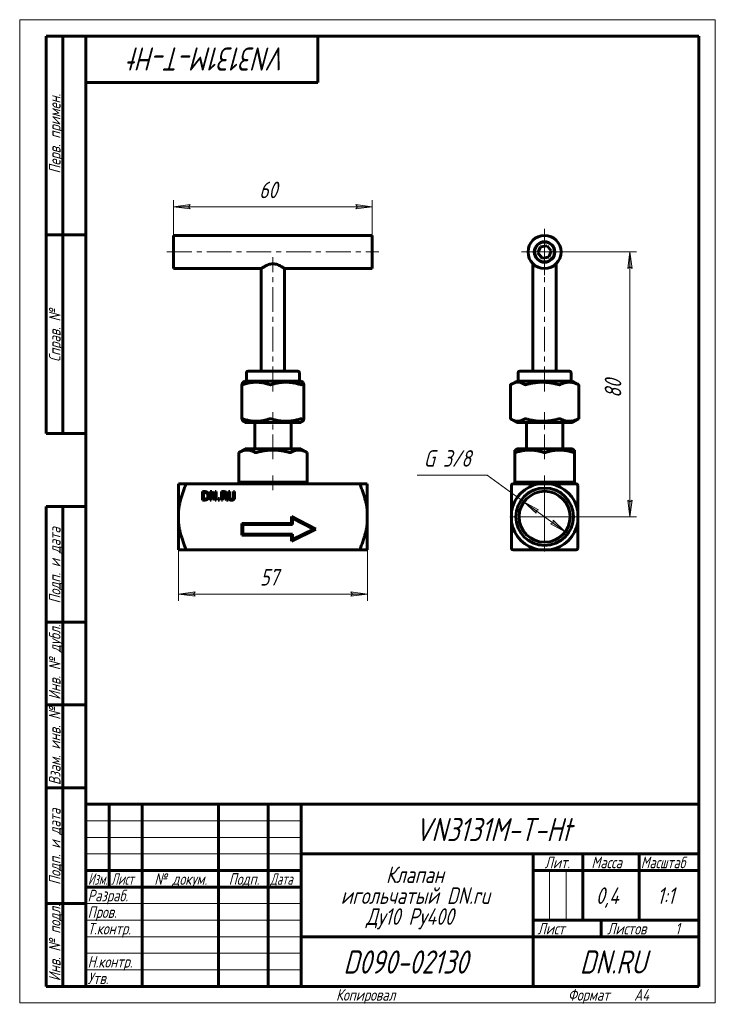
# Model space of a CAD drawing. Header units: millimetres. Extents: x 0 to 210, y 0 to 297.
import ezdxf

# ---------------------------------------------------------------- set-up
doc = ezdxf.new("R2010")
doc.units = ezdxf.units.MM
for name, pattern in [('K5LT_AXLED', [12, 7.5, -1.5, 1.5, -1.5]), ('K5LT_BASIC', [0]), ('K5LT_THIN', [0])]:
    doc.linetypes.add(name, pattern=pattern)
doc.layers.add('Системный слой', color=7, linetype='Continuous')
doc.layers.add('Системный слой (1)', color=7, linetype='Continuous', true_color=0x6c6c6c)
doc.styles.add('KDIMTEXTSTYLE', font='GOST_AU.SHX', dxfattribs={"width": 0.96, "oblique": 15, "height": 5})
doc.styles.add('KTEXTSTYLE', font='GOST_AU.SHX', dxfattribs={"width": 0.96, "height": 5})
doc.dimstyles.new('KDIMSTYLE (1.00)', dxfattribs={"dimtxt": 5, "dimasz": 1, "dimexe": 2, "dimexo": 0, "dimgap": 1, "dimtad": 1, "dimtxsty": 'KDIMTEXTSTYLE', "dimsah": 1, "dimcen": 0, "dimdle": 1, "dimadec": 0, "dimazin": 0, "dimtfac": 0.667, "dimtmove": 0, "dimatfit": 3, "dimfxl": 1, "dimtvp": 1, "dimtolj": 1, "dimtzin": 0, "dimarcsym": 0})

# ---------------------------------------------------------------- blocks, each defined once
blk = doc.blocks.new('U0')
at = {"layer": 'Системный слой (1)', "color": 143, "linetype": 'K5LT_BASIC', "lineweight": 60, "true_color": 0x33acca}
for p, q in [((46.45, 221.84), (72.95, 221.84)), ((79.95, 221.84), (106.45, 221.84))]:
    blk.add_line(p, q, dxfattribs=at)
blk = doc.blocks.new('U1')
at = {"layer": 'Системный слой (1)', "color": 143, "linetype": 'K5LT_BASIC', "lineweight": 60, "true_color": 0x33acca}
for p, q in [((106.45, 231.84), (106.45, 226.84)), ((106.45, 226.84), (106.45, 221.84))]:
    blk.add_line(p, q, dxfattribs=at)
blk = doc.blocks.new('U2')
at = {"layer": 'Системный слой (1)', "color": 143, "linetype": 'K5LT_BASIC', "lineweight": 60, "true_color": 0x33acca}
for p, q in [((85.34, 187.45), (85.21, 187.23)), ((85.47, 187.48), (85.34, 187.45)), ((85.57, 187.36), (85.47, 187.48)), ((85.21, 187.23), (85.06, 186.77)), ((85.67, 187.13), (85.57, 187.36)), ((85.79, 186.77), (85.67, 187.13))]:
    blk.add_line(p, q, dxfattribs=at)
blk = doc.blocks.new('U3')
at = {"layer": 'Системный слой (1)', "color": 143, "linetype": 'K5LT_BASIC', "lineweight": 60, "true_color": 0x33acca}
for p, q in [((67.11, 186.76), (67.11, 186.77)), ((67.11, 186.77), (67.11, 186.77)), ((67.11, 186.74), (67.11, 186.76)), ((67.11, 186.76), (67.11, 186.76)), ((67.11, 186.76), (67.11, 186.76)), ((67.11, 186.76), (67.11, 186.76)), ((67.11, 186.76), (67.11, 186.76)), ((67.11, 186.76), (67.11, 186.76)), ((67.13, 186.73), (67.11, 186.74)), ((67.14, 186.73), (67.13, 186.73)), ((67.15, 186.73), (67.14, 186.73)), ((67.17, 186.73), (67.15, 186.73)), ((67.15, 186.73), (67.15, 186.73)), ((67.15, 186.73), (67.15, 186.73)), ((67.22, 186.74), (67.17, 186.73)), ((67.25, 186.75), (67.22, 186.74)), ((67.26, 186.75), (67.25, 186.75)), ((67.27, 186.75), (67.26, 186.75)), ((67.28, 186.75), (67.27, 186.75)), ((67.32, 186.77), (67.28, 186.76)), ((67.28, 186.76), (67.28, 186.75))]:
    blk.add_line(p, q, dxfattribs=at)
blk = doc.blocks.new('U4')
at = {"layer": 'Системный слой (1)', "color": 143, "linetype": 'K5LT_BASIC', "lineweight": 60, "true_color": 0x33acca}
for p, q in [((85.06, 176.42), (85.21, 175.96)), ((85.21, 175.96), (85.34, 175.73)), ((85.34, 175.73), (85.47, 175.71)), ((85.47, 175.71), (85.57, 175.82)), ((85.57, 175.82), (85.67, 176.05)), ((85.67, 176.05), (85.79, 176.42))]:
    blk.add_line(p, q, dxfattribs=at)
blk = doc.blocks.new('U5')
at = {"layer": 'Системный слой (1)', "color": 143, "linetype": 'K5LT_BASIC', "lineweight": 60, "true_color": 0x33acca}
for p, q in [((67.11, 176.43), (67.11, 176.44)), ((67.11, 176.44), (67.12, 176.44)), ((67.11, 176.42), (67.11, 176.43)), ((67.11, 176.43), (67.11, 176.43)), ((67.11, 176.43), (67.11, 176.43)), ((67.11, 176.43), (67.11, 176.43)), ((67.11, 176.43), (67.11, 176.43)), ((67.11, 176.42), (67.11, 176.42)), ((67.11, 176.42), (67.11, 176.42)), ((67.12, 176.44), (67.14, 176.45)), ((67.14, 176.45), (67.16, 176.45)), ((67.16, 176.45), (67.16, 176.45)), ((67.16, 176.45), (67.16, 176.45)), ((67.16, 176.45), (67.17, 176.45)), ((67.17, 176.45), (67.19, 176.45)), ((67.19, 176.45), (67.23, 176.44)), ((67.23, 176.44), (67.28, 176.43)), ((67.28, 176.43), (67.28, 176.43)), ((67.28, 176.43), (67.29, 176.43)), ((67.29, 176.43), (67.3, 176.42)), ((67.3, 176.42), (67.31, 176.42)), ((67.31, 176.42), (67.32, 176.42))]:
    blk.add_line(p, q, dxfattribs=at)
blk = doc.blocks.new('U6')
at = {"layer": 'Системный слой (1)', "color": 143, "linetype": 'K5LT_BASIC', "lineweight": 60, "true_color": 0x33acca}
for p, q in [((46.45, 226.84), (46.45, 231.84)), ((46.45, 221.84), (46.45, 226.84))]:
    blk.add_line(p, q, dxfattribs=at)
blk = doc.blocks.new('D0')
at = {"layer": 'Системный слой (1)'}
for points in [[(52.45, 123.48), (52.95, 124.14), (47.95, 123.48), (52.95, 122.82)], [(99.95, 122.82), (104.95, 123.48), (99.95, 124.14), (100.45, 123.48)]]:
    blk.add_hatch(color=7, dxfattribs=at).paths.add_polyline_path(points)
at = {"layer": 'Системный слой (1)', "color": 7, "linetype": 'K5LT_THIN', "lineweight": 18, "true_color": 0xffffff}
for p, q in [((47.95, 148.53), (47.95, 121.48)), ((104.95, 148.53), (104.95, 121.48)), ((47.95, 123.48), (52.95, 124.14)), ((52.95, 122.82), (47.95, 123.48)), ((52.95, 124.14), (52.45, 123.48)), ((52.45, 123.48), (52.95, 122.82)), ((100.45, 123.48), (99.95, 124.14)), ((99.95, 124.14), (104.95, 123.48)), ((104.95, 123.48), (99.95, 122.82)), ((99.95, 122.82), (100.45, 123.48))]:
    blk.add_line(p, q, dxfattribs=at)
blk.add_wipeout([(72.56, 124.48), (72.56, 131.86), (80.02, 131.86), (80.02, 124.48)]).dxf.layer = 'Системный слой (1)'
blk.add_line((104.95, 123.48), (47.95, 123.48), dxfattribs=at)
at = {"layer": 'Системный слой (1)', "color": 7, "insert": (72.56, 131.07), "char_height": 5, "attachment_point": 1, "style": 'KTEXTSTYLE'}
blk.add_mtext('\\H5.0;\\W1.000;\\Q15;\\Q15;\\W0.965;57', dxfattribs=at)
blk = doc.blocks.new('KDIMARROW_01')
at = {"layer": 'Системный слой'}
blk.add_hatch(color=0, dxfattribs=at).paths.add_polyline_path([(-5, -0.66), (0, 0), (-5, 0.66), (-4.5, 0)])
at = {"layer": 'Системный слой', "color": 0, "linetype": 'K5LT_THIN', "lineweight": 18}
for p, q in [((-4.5, 0), (-5, 0.66)), ((-5, 0.66), (0, 0)), ((0, 0), (-5, -0.66)), ((-5, -0.66), (-4.5, 0))]:
    blk.add_line(p, q, dxfattribs=at)
at = {"layer": 'Системный слой (1)', "color": 0, "linetype": 'K5LT_THIN', "lineweight": 18}
blk.add_line((158.46, 146.84), (157.46, 146.84), dxfattribs=at)
blk = doc.blocks.new('D1')
at = {"layer": 'Системный слой (1)'}
for points in [[(46.45, 240.5), (51.45, 241.16), (50.95, 240.5), (51.45, 239.84)], [(101.45, 239.84), (106.45, 240.5), (101.45, 241.16), (101.95, 240.5)]]:
    blk.add_hatch(color=7, dxfattribs=at).paths.add_polyline_path(points)
at = {"layer": 'Системный слой (1)', "color": 7, "linetype": 'K5LT_THIN', "lineweight": 18, "true_color": 0xffffff}
for p, q in [((46.45, 226.84), (46.45, 242.5)), ((46.45, 240.5), (51.45, 241.16)), ((51.45, 241.16), (50.95, 240.5)), ((101.95, 240.5), (101.45, 241.16)), ((101.45, 241.16), (106.45, 240.5)), ((106.45, 231.84), (106.45, 242.5)), ((51.45, 239.84), (46.45, 240.5)), ((50.95, 240.5), (51.45, 239.84)), ((106.45, 240.5), (101.45, 239.84)), ((101.45, 239.84), (101.95, 240.5))]:
    blk.add_line(p, q, dxfattribs=at)
blk.add_wipeout([(72.3, 241.5), (72.3, 248.88), (80.27, 248.88), (80.27, 241.5)]).dxf.layer = 'Системный слой (1)'
blk.add_line((106.45, 240.5), (46.45, 240.5), dxfattribs=at)
at = {"layer": 'Системный слой (1)', "color": 7, "insert": (72.3, 248.08), "char_height": 5, "attachment_point": 1, "style": 'KTEXTSTYLE'}
blk.add_mtext('\\H5.0;\\W1.000;\\Q15;\\Q15;\\W0.965;60', dxfattribs=at)
blk = doc.blocks.new('U7')
at = {"layer": 'Системный слой (1)', "color": 143, "linetype": 'K5LT_BASIC', "lineweight": 60, "true_color": 0x33acca}
for p, q in [((149.98, 187.47), (148.64, 187.01)), ((151.25, 187.36), (149.98, 187.47)), ((148.31, 186.82), (148.23, 186.77)), ((148.39, 186.87), (148.31, 186.82)), ((148.47, 186.92), (148.39, 186.87)), ((148.64, 187.01), (148.47, 186.92)), ((152.49, 186.77), (151.25, 187.36))]:
    blk.add_line(p, q, dxfattribs=at)
blk = doc.blocks.new('U8')
at = {"layer": 'Системный слой (1)', "color": 143, "linetype": 'K5LT_BASIC', "lineweight": 60, "true_color": 0x33acca}
for p, q in [((168.67, 186.77), (168.66, 186.77)), ((168.68, 186.76), (168.67, 186.77)), ((168.69, 186.76), (168.68, 186.76)), ((168.71, 186.75), (168.69, 186.76)), ((168.69, 186.76), (168.69, 186.76)), ((168.69, 186.76), (168.69, 186.76)), ((168.7, 186.77), (168.72, 186.76)), ((168.74, 186.74), (168.71, 186.75)), ((168.72, 186.76), (168.72, 186.75)), ((168.72, 186.75), (168.73, 186.75)), ((168.73, 186.75), (168.73, 186.75)), ((168.73, 186.75), (168.73, 186.75)), ((168.73, 186.75), (168.74, 186.74)), ((168.74, 186.74), (168.75, 186.73)), ((168.75, 186.73), (168.74, 186.74)), ((168.75, 186.73), (168.75, 186.73)), ((168.75, 186.73), (168.75, 186.73)), ((168.75, 186.73), (168.75, 186.73)), ((168.75, 186.73), (168.75, 186.73)), ((168.75, 186.73), (168.75, 186.73)), ((168.75, 186.73), (168.75, 186.73))]:
    blk.add_line(p, q, dxfattribs=at)
blk = doc.blocks.new('U9')
at = {"layer": 'Системный слой (1)', "color": 143, "linetype": 'K5LT_BASIC', "lineweight": 60, "true_color": 0x33acca}
for p, q in [((150.07, 187.84), (158.46, 187.84)), ((158.46, 187.84), (166.86, 187.84))]:
    blk.add_line(p, q, dxfattribs=at)
blk = doc.blocks.new('U10')
at = {"layer": 'Системный слой (1)', "color": 143, "linetype": 'K5LT_BASIC', "lineweight": 60, "true_color": 0x33acca}
for p, q in [((158.46, 175.34), (150.07, 175.34)), ((166.86, 175.34), (158.46, 175.34))]:
    blk.add_line(p, q, dxfattribs=at)
blk = doc.blocks.new('U11')
at = {"layer": 'Системный слой (1)', "color": 143, "linetype": 'K5LT_BASIC', "lineweight": 60, "true_color": 0x33acca}
for p, q in [((148.23, 176.42), (148.31, 176.36)), ((148.31, 176.36), (148.39, 176.31)), ((148.39, 176.31), (148.47, 176.27)), ((148.47, 176.27), (149.74, 175.76)), ((149.74, 175.76), (151.01, 175.77)), ((151.01, 175.77), (152.39, 176.35)), ((152.39, 176.35), (152.49, 176.42))]:
    blk.add_line(p, q, dxfattribs=at)
blk = doc.blocks.new('U12')
at = {"layer": 'Системный слой (1)', "color": 143, "linetype": 'K5LT_BASIC', "lineweight": 60, "true_color": 0x33acca}
for p, q in [((168.66, 176.42), (168.69, 176.43)), ((168.69, 176.43), (168.7, 176.43)), ((168.7, 176.43), (168.71, 176.44)), ((168.7, 176.43), (168.7, 176.43)), ((168.7, 176.43), (168.7, 176.43)), ((168.71, 176.42), (168.7, 176.42)), ((168.71, 176.44), (168.73, 176.44)), ((168.72, 176.43), (168.71, 176.42)), ((168.73, 176.43), (168.72, 176.43)), ((168.72, 176.43), (168.72, 176.43)), ((168.72, 176.43), (168.72, 176.43)), ((168.72, 176.43), (168.72, 176.43)), ((168.73, 176.44), (168.75, 176.45)), ((168.75, 176.45), (168.73, 176.43)), ((168.75, 176.45), (168.75, 176.45)), ((168.75, 176.45), (168.75, 176.45)), ((168.75, 176.45), (168.75, 176.45)), ((168.75, 176.45), (168.75, 176.45)), ((168.75, 176.45), (168.75, 176.45)), ((168.75, 176.45), (168.75, 176.45))]:
    blk.add_line(p, q, dxfattribs=at)
blk = doc.blocks.new('U13')
at = {"layer": 'Системный слой (1)', "color": 143, "linetype": 'K5LT_BASIC', "lineweight": 60, "true_color": 0x33acca}
for p, q in [((150.07, 167.34), (158.46, 167.34)), ((158.46, 167.34), (166.86, 167.34))]:
    blk.add_line(p, q, dxfattribs=at)
blk = doc.blocks.new('U14')
at = {"layer": 'Системный слой (1)', "color": 30, "linetype": 'K5LT_AXLED', "lineweight": 18, "true_color": 0xff8000}
for q in [(158.46, 157.54), (147.77, 146.84), (169.16, 146.84), (158.46, 136.15)]:
    blk.add_line((158.46, 146.84), q, dxfattribs=at)
blk = doc.blocks.new('U15')
at = {"layer": 'Системный слой (1)', "color": 30, "linetype": 'K5LT_AXLED', "lineweight": 18, "true_color": 0xff8000}
for q in [(158.46, 233.84), (151.46, 226.84), (165.46, 226.84), (158.46, 219.84)]:
    blk.add_line((158.46, 226.84), q, dxfattribs=at)
blk = doc.blocks.new('D2')
at = {"layer": 'Системный слой (1)'}
for points in [[(184.87, 221.84), (184.21, 226.84), (183.55, 221.84), (184.21, 222.34)], [(184.21, 146.84), (184.87, 151.84), (184.21, 151.34), (183.55, 151.84)]]:
    blk.add_hatch(color=7, dxfattribs=at).paths.add_polyline_path(points)
at = {"layer": 'Системный слой (1)', "color": 7, "linetype": 'K5LT_THIN', "lineweight": 18, "true_color": 0xffffff}
for p, q in [((158.46, 226.84), (186.21, 226.84)), ((183.55, 221.84), (184.21, 226.84)), ((184.21, 226.84), (184.87, 221.84)), ((184.21, 222.34), (183.55, 221.84)), ((184.87, 221.84), (184.21, 222.34)), ((184.21, 146.84), (183.55, 151.84)), ((183.55, 151.84), (184.21, 151.34)), ((184.21, 151.34), (184.87, 151.84)), ((184.87, 151.84), (184.21, 146.84)), ((158.46, 146.84), (186.21, 146.84))]:
    blk.add_line(p, q, dxfattribs=at)
blk.add_wipeout([(183.21, 182.76), (175.83, 182.76), (175.83, 190.6), (183.21, 190.6)]).dxf.layer = 'Системный слой (1)'
blk.add_line((184.21, 146.84), (184.21, 226.84), dxfattribs=at)
at = {"layer": 'Системный слой (1)', "color": 7, "insert": (176.63, 182.76), "char_height": 5, "attachment_point": 1, "rotation": 90, "style": 'KTEXTSTYLE'}
blk.add_mtext('\\H5.0;\\W1.000;\\Q15;\\Q15;\\W0.965;80', dxfattribs=at)
blk = doc.blocks.new('D3')
at = {"layer": 'Системный слой (1)'}
for points in [[(156.67, 148.96), (152.23, 151.36), (155.9, 147.89), (155.88, 148.72)], [(164.7, 142.33), (161.03, 145.79), (161.05, 144.97), (160.26, 144.73)]]:
    blk.add_hatch(color=7, dxfattribs=at).paths.add_polyline_path(points)
at = {"layer": 'Системный слой (1)', "color": 7, "linetype": 'K5LT_THIN', "lineweight": 18, "true_color": 0xffffff}
for p, q in [((152.23, 151.36), (141.15, 159.38)), ((152.23, 151.36), (156.67, 148.96)), ((155.9, 147.89), (152.23, 151.36)), ((164.7, 142.33), (152.23, 151.36)), ((156.67, 148.96), (155.88, 148.72)), ((155.88, 148.72), (155.9, 147.89)), ((161.05, 144.97), (161.03, 145.79)), ((161.03, 145.79), (164.7, 142.33)), ((160.26, 144.73), (161.05, 144.97)), ((164.7, 142.33), (160.26, 144.73))]:
    blk.add_line(p, q, dxfattribs=at)
blk.add_wipeout([(121.99, 160.38), (121.99, 167.76), (138.47, 167.76), (138.47, 160.38)]).dxf.layer = 'Системный слой (1)'
blk.add_line((141.15, 159.38), (119.99, 159.38), dxfattribs=at)
at = {"layer": 'Системный слой (1)', "color": 7, "insert": (121.99, 166.97), "char_height": 5, "attachment_point": 1, "style": 'KTEXTSTYLE'}
blk.add_mtext('\\H5.0;\\W1.000;\\Q15;\\Q15;\\W0.965;G 3/8', dxfattribs=at)
blk = doc.blocks.new('U16')
at = {"color": 7, "linetype": 'K5LT_THIN', "lineweight": 18, "true_color": 0xffffff}
for p, q in [((0, 0), (0, 297)), ((0, 297), (210, 297)), ((210, 297), (210, 0)), ((20, 55), (85, 55)), ((20, 50), (85, 50)), ((20, 45), (85, 45)), ((159.96, 25), (159.96, 40)), ((164.98, 25), (164.98, 40)), ((20, 30), (85, 30)), ((20, 25), (85, 25)), ((20, 20), (85, 20)), ((20, 15), (85, 15)), ((20, 10), (85, 10)), ((210, 0), (0, 0))]:
    blk.add_line(p, q, dxfattribs=at)
at = {"color": 143, "linetype": 'K5LT_BASIC', "lineweight": 60, "true_color": 0x33acca}
for p, q in [((8, 172), (8, 292)), ((20, 292), (8, 292)), ((13, 172), (13, 292)), ((20, 5), (20, 292)), ((20, 292), (205, 292)), ((90, 292), (90, 278)), ((205, 292), (205, 5)), ((90, 278), (20, 278)), ((20, 232), (8, 232)), ((20, 172), (8, 172)), ((8, 5), (8, 150)), ((20, 150), (8, 150)), ((13, 5), (13, 150)), ((20, 115), (8, 115)), ((20, 90), (8, 90)), ((20, 65), (8, 65)), ((20, 60), (205, 60)), ((20, 5), (20, 60)), ((27, 35), (27, 60)), ((37, 5), (37, 60)), ((60, 5), (60, 60)), ((75, 5), (75, 60)), ((85, 5), (85, 60)), ((85, 45), (205, 45)), ((155, 5), (155, 45)), ((170, 25), (170, 45)), ((187, 25), (187, 45)), ((20, 40), (85, 40)), ((155, 40), (170, 40)), ((170, 40), (205, 40)), ((20, 35), (85, 35)), ((20, 30), (8, 30)), ((155, 25), (205, 25)), ((175.57, 20), (175.57, 25)), ((85, 20), (155, 20)), ((155, 20), (205, 20)), ((20, 5), (8, 5)), ((205, 5), (20, 5))]:
    blk.add_line(p, q, dxfattribs=at)
at = {"color": 7, "attachment_point": 1, "style": 'KTEXTSTYLE'}
for s, insert, char_height, rotation in [('\\H5.0;\\W1.000;\\Q15;\\Q15;\\W0.965;\\H7.00;VN3131M-T-Ht', (80.63, 281.64), 7, 180), ('\\H5.0;\\W1.000;\\Q15;\\Q15;\\W0.965;\\H3.50;Перв. примен.', (8.82, 250.52), 3.5, 90), ('\\H5.0;\\W1.000;\\Q15;\\Q15;\\W0.965;\\H3.50;Справ. №', (8.82, 193.63), 3.5, 90), ('\\H5.0;\\W1.000;\\Q15;\\Q15;\\W0.965;\\H3.50;Подп. и дата', (8.82, 120.66), 3.5, 90), ('\\H5.0;\\W1.000;\\Q15;\\Q15;\\W0.965;\\H3.50;Инв. № дубл.', (8.82, 91.57), 3.5, 90), ('\\H5.0;\\W1.000;\\Q15;\\Q15;\\W0.965;\\H3.50;Взам. инв. №', (8.82, 65.8), 3.5, 90), ('\\H5.0;\\W1.000;\\Q15;\\Q15;\\W0.965;\\H3.50;Подп. и дата', (8.82, 35.66), 3.5, 90), ('\\H5.0;\\W1.000;\\Q15;\\Q15;\\W0.965;\\H3.50;Инв. № подл.', (8.82, 6.57), 3.5, 90)]:
    blk.add_mtext(s, dxfattribs=dict(at, insert=insert, char_height=char_height, rotation=rotation))
for s, insert, char_height in [('\\H5.0;\\W1.000;\\Q15;\\Q15;\\W0.965;\\H7.00;VN3131M-T-Ht', (119.37, 55.86), 7), ('\\H5.0;\\W1.000;\\Q15;\\Q15;\\W0.965;\\H3.50;Лит.', (158.47, 44.18), 3.5), ('\\H5.0;\\W1.000;\\Q15;\\Q15;\\W0.965;\\H3.50;Масса', (172.58, 44.18), 3.5), ('\\H5.0;\\W1.000;\\Q15;\\Q15;\\W0.930;\\H3.50;Масштаб', (187.52, 44.18), 3.5), ('\\H5.0;\\W1.000;\\Q15;\\Q15;\\W0.784;\\H3.50;Изм.', (20.62, 39.18), 3.5), ('\\H5.0;\\W1.000;\\Q15;\\Q15;\\W0.799;\\H3.50;Лист', (27.61, 39.18), 3.5), ('\\H5.0;\\W1.000;\\Q15;\\Q15;\\W0.965;\\H3.50;№ докум.', (40.63, 39.18), 3.5), ('\\H5.0;\\W1.000;\\Q15;\\Q15;\\W0.965;\\H3.50;Подп.', (63.1, 39.18), 3.5), ('\\H5.0;\\W1.000;\\Q15;\\Q15;\\W0.799;\\H3.50;Дата', (75.61, 39.18), 3.5), ('\\H5.0;\\W1.000;\\Q15;\\Q15;\\W0.965;Клапан', (110.56, 41.21), 5), ('\\H5.0;\\W1.000;\\Q15;\\Q15;\\W0.965;\\H3.50;Разраб.', (20.5, 34.18), 3.5), ('\\H5.0;\\W1.000;\\Q15;\\Q15;\\W0.965;игольчатый DN.ru', (96.93, 34.9), 5), ('\\H5.0;\\W1.000;\\Q15;\\Q15;\\W0.965;0,4', (173.95, 34.9), 5), ('\\H5.0;\\W1.000;\\Q15;\\Q15;\\W0.965;{\\c16737820;1:1}', (192.44, 34.9), 5), ('\\H5.0;\\W1.000;\\Q15;\\Q15;\\W0.965;\\H3.50;Пров.', (20.5, 29.18), 3.5), ('\\H5.0;\\W1.000;\\Q15;\\Q15;\\W0.965;Ду10 Ру400', (104.54, 28.59), 5), ('\\H5.0;\\W1.000;\\Q15;\\Q15;\\W0.965;\\H3.50;Т.контр.', (20.5, 24.18), 3.5), ('\\H5.0;\\W1.000;\\Q15;\\Q15;\\W0.965;\\H3.50;Лист', (156.32, 24.18), 3.5), ('\\H5.0;\\W1.000;\\Q15;\\Q15;\\W0.965;\\H3.50;Листов', (177.36, 24.18), 3.5), ('\\H5.0;\\W1.000;\\Q15;\\Q15;\\W0.965;\\H3.50;1', (197.91, 24.18), 3.5), ('\\H5.0;\\W1.000;\\Q15;\\Q15;\\W0.965;\\H7.00;D090-02130', (97.7, 15.86), 7), ('\\H5.0;\\W1.000;\\Q15;\\Q15;\\W0.965;\\H7.00;DN.RU', (169.1, 15.86), 7), ('\\H5.0;\\W1.000;\\Q15;\\Q15;\\W0.965;\\H3.50;Н.контр.', (20.5, 14.18), 3.5), ('\\H5.0;\\W1.000;\\Q15;\\Q15;\\W0.965;\\H3.50;Утв.', (20.5, 9.18), 3.5), ('\\H5.0;\\W1.000;\\Q15;\\Q15;\\W0.965;\\H3.50;Копировал', (95.5, 4.18), 3.5), ('\\H5.0;\\W1.000;\\Q15;\\Q15;\\W0.965;\\H3.50;Формат', (165.5, 4.18), 3.5), ('\\H5.0;\\W1.000;\\Q15;\\Q15;\\W0.965;\\H3.50;A4', (185.5, 4.18), 3.5)]:
    blk.add_mtext(s, dxfattribs=dict(at, insert=insert, char_height=char_height))

msp = doc.modelspace()

# ---------------------------------------------------------------- linework, layer by layer
at = {"layer": 'Системный слой (1)', "color": 143, "linetype": 'K5LT_BASIC', "lineweight": 60, "true_color": 0x33acca}
for p, q in [((46.447, 231.843), (106.447, 231.843)), ((156.459, 226.53), (157.191, 228.422)), ((157.733, 224.95), (156.459, 226.53)), ((157.191, 228.422), (159.195, 228.735)), ((159.195, 228.735), (160.469, 227.156)), ((160.469, 227.156), (159.737, 225.263)), ((154.964, 190.843), (154.964, 223.272)), ((159.737, 225.263), (157.733, 224.95)), ((161.964, 190.843), (161.964, 223.272)), ((72.947, 190.843), (72.947, 221.843)), ((79.947, 190.843), (79.947, 221.843)), ((83.947, 190.843), (68.947, 190.843)), ((165.964, 190.843), (150.964, 190.843)), ((68.055, 187.843), (67.422, 187.477)), ((68.055, 187.843), (84.84, 187.843)), ((68.447, 187.843), (68.447, 190.343)), ((84.447, 187.843), (84.447, 190.343)), ((84.84, 187.843), (85.472, 187.477)), ((150.072, 187.843), (148.473, 186.919)), ((150.464, 187.843), (150.464, 190.343)), ((166.464, 187.843), (166.464, 190.343)), ((166.856, 187.843), (168.455, 186.919)), ((67.106, 176.425), (67.106, 186.76)), ((85.788, 176.425), (85.788, 186.76)), ((148.176, 176.452), (148.176, 186.733)), ((168.752, 176.452), (168.752, 186.733)), ((68.055, 175.343), (67.422, 175.708)), ((84.84, 175.343), (85.472, 175.708)), ((150.072, 175.343), (148.472, 176.266)), ((166.856, 175.343), (168.456, 176.266)), ((84.84, 175.343), (68.055, 175.343)), ((70.947, 167.343), (70.947, 175.343)), ((81.947, 167.343), (81.947, 175.343)), ((152.964, 167.343), (152.964, 175.343)), ((163.964, 167.343), (163.964, 175.343)), ((68.055, 167.343), (66.132, 166.233)), ((68.055, 167.343), (84.84, 167.343)), ((84.84, 167.343), (86.762, 166.233)), ((150.072, 167.343), (149.464, 166.992)), ((149.464, 166.269), (149.464, 166.992)), ((166.856, 167.343), (167.464, 166.992)), ((167.464, 166.992), (167.464, 166.269)), ((66.199, 166.269), (66.132, 166.233)), ((66.132, 157.343), (66.132, 166.233)), ((86.762, 157.343), (86.762, 166.233)), ((149.464, 166.269), (149.464, 157.343)), ((167.464, 157.343), (167.464, 166.269)), ((47.947, 148.535), (47.947, 156.843)), ((47.947, 156.843), (50.055, 156.843)), ((102.839, 156.843), (50.055, 156.843)), ((66.132, 157.343), (66.199, 157.343)), ((66.199, 157.343), (68.653, 157.343)), ((67.447, 156.843), (67.447, 157.343)), ((68.653, 157.343), (71.107, 157.343)), ((71.107, 157.343), (71.54, 157.343)), ((71.54, 157.343), (76.447, 157.343)), ((76.447, 157.343), (81.355, 157.343)), ((81.355, 157.343), (81.788, 157.343)), ((81.788, 157.343), (84.241, 157.343)), ((84.241, 157.343), (86.695, 157.343)), ((85.447, 156.843), (85.447, 157.343)), ((86.695, 157.343), (86.762, 157.343)), ((102.839, 156.843), (104.947, 156.843)), ((104.947, 156.843), (104.947, 148.535)), ((148.464, 148.535), (148.464, 156.343)), ((148.964, 156.843), (156.772, 156.843)), ((149.464, 157.343), (149.714, 157.343)), ((149.464, 156.843), (149.464, 157.343)), ((149.714, 157.343), (153.964, 157.343)), ((153.964, 157.343), (158.214, 157.343)), ((156.772, 156.843), (160.156, 156.843)), ((158.214, 157.343), (158.714, 157.343)), ((158.714, 157.343), (162.964, 157.343)), ((160.156, 156.843), (167.964, 156.843)), ((162.964, 157.343), (167.214, 157.343)), ((167.214, 157.343), (167.464, 157.343)), ((167.464, 156.843), (167.464, 157.343)), ((168.464, 156.343), (168.464, 148.535)), ((55.162, 154.448), (55.741, 154.448)), ((55.162, 151.908), (55.162, 154.448)), ((55.747, 151.908), (55.162, 151.908)), ((55.757, 154.155), (55.5, 154.155)), ((55.5, 154.155), (55.5, 152.2)), ((55.5, 152.2), (55.757, 152.2)), ((57.531, 151.908), (57.531, 154.448)), ((57.531, 154.448), (58.011, 154.448)), ((57.846, 151.908), (57.531, 151.908)), ((58.97, 151.908), (57.846, 154.098)), ((57.846, 154.098), (57.846, 151.908)), ((58.011, 154.448), (59.034, 152.437)), ((59.349, 151.908), (58.97, 151.908)), ((59.034, 154.448), (59.349, 154.448)), ((59.034, 152.437), (59.034, 154.448)), ((59.349, 154.448), (59.349, 151.908)), ((59.929, 152.394), (60.337, 152.394)), ((59.929, 151.908), (59.929, 152.394)), ((60.337, 151.908), (59.929, 151.908)), ((60.337, 152.394), (60.337, 151.908)), ((60.922, 151.908), (60.922, 154.448)), ((60.922, 154.448), (61.576, 154.448)), ((61.259, 151.908), (60.922, 151.908)), ((61.259, 154.155), (61.259, 153.2)), ((61.595, 154.155), (61.259, 154.155)), ((61.259, 153.2), (61.555, 153.2)), ((61.259, 152.918), (61.259, 151.908)), ((61.646, 152.918), (61.259, 152.918)), ((62.449, 151.908), (61.646, 152.918)), ((61.984, 153.013), (62.887, 151.908)), ((62.887, 151.908), (62.449, 151.908)), ((63.058, 154.448), (63.396, 154.448)), ((63.058, 152.863), (63.058, 154.448)), ((63.396, 154.448), (63.396, 152.863)), ((64.559, 154.448), (64.896, 154.448)), ((64.559, 152.855), (64.559, 154.448)), ((64.896, 154.448), (64.896, 152.863)), ((47.947, 148.535), (47.947, 145.151)), ((82.061, 146.942), (89.427, 143.064)), ((82.061, 144.772), (82.061, 146.942)), ((88.764, 143.074), (82.361, 146.445)), ((82.361, 146.445), (82.361, 144.472)), ((104.947, 148.535), (104.947, 145.151)), ((148.464, 145.151), (148.464, 148.535)), ((168.464, 148.535), (168.464, 145.151)), ((47.947, 136.843), (47.947, 145.151)), ((67.061, 144.772), (82.061, 144.772)), ((67.061, 141.272), (67.061, 144.772)), ((67.361, 144.472), (67.361, 141.572)), ((82.361, 144.472), (67.361, 144.472)), ((89.427, 143.064), (82.061, 139.463)), ((82.361, 139.943), (88.764, 143.074)), ((104.947, 145.151), (104.947, 136.843)), ((148.464, 137.343), (148.464, 145.151)), ((168.464, 145.151), (168.464, 137.343)), ((82.061, 141.272), (67.061, 141.272)), ((67.361, 141.572), (82.361, 141.572)), ((82.061, 139.463), (82.061, 141.272)), ((82.361, 141.572), (82.361, 139.943)), ((50.055, 136.843), (47.947, 136.843)), ((50.055, 136.843), (102.839, 136.843)), ((104.947, 136.843), (102.839, 136.843)), ((156.772, 136.843), (148.964, 136.843)), ((160.156, 136.843), (156.772, 136.843)), ((167.964, 136.843), (160.156, 136.843))]:
    msp.add_line(p, q, dxfattribs=at)
at = {"layer": 'Системный слой (1)', "color": 30, "linetype": 'K5LT_AXLED', "lineweight": 18, "true_color": 0xff8000}
for p, q in [((44.447, 226.843), (108.447, 226.843)), ((76.447, 184.733), (76.447, 225.272)), ((158.464, 184.733), (158.464, 225.272)), ((76.447, 164.233), (76.447, 178.453)), ((158.464, 164.233), (158.464, 178.453)), ((76.447, 154.843), (76.447, 159.343)), ((158.464, 154.843), (158.464, 159.343))]:
    msp.add_line(p, q, dxfattribs=at)
at = {"layer": 'Системный слой (1)', "color": 143, "linetype": 'K5LT_BASIC', "lineweight": 60, "true_color": 0x33acca}
for centre, radius in [((158.464, 226.843), 5), ((158.464, 226.843), 3.1), ((158.464, 226.843), 3), ((158.464, 146.843), 8.695), ((158.464, 146.843), 7.695)]:
    msp.add_circle(centre, radius, dxfattribs=at)
for centre, radius, start, end in [((68.947, 190.343), 0.5, 90, 180), ((83.947, 190.343), 0.5, 0, 90), ((150.964, 190.343), 0.5, 90, 180), ((165.964, 190.343), 0.5, 0, 90), ((148.964, 156.343), 0.5, 90, 180), ((158.464, 146.843), 10.142, 99.60357, 170.39643), ((158.464, 146.843), 10.142, 9.60357, 80.39643), ((167.964, 156.343), 0.5, 0, 90), ((158.464, 146.843), 10.142, 189.60357, 260.39643), ((158.464, 146.843), 10.142, 279.60357, 350.39643), ((148.964, 137.343), 0.5, 180, 270), ((167.964, 137.343), 0.5, 270, 0)]:
    msp.add_arc(centre, radius, start, end, dxfattribs=at)
for points, knots in [([(76.447, 223.272), (75.984, 223.272), (75.511, 223.173), (74.658, 222.869), (74.276, 222.671), (73.673, 222.327), (73.405, 222.154), (73.042, 221.91), (72.947, 221.843), (72.947, 221.843)], [0, 0, 0, 0, 0.13910884, 0.13910884, 0.27821768, 0.27821768, 0.41534107, 0.41534107, 0.55246447, 0.55246447, 0.55246447, 0.55246447]), ([(79.947, 221.843), (79.947, 221.843), (79.852, 221.91), (79.489, 222.154), (79.222, 222.327), (78.618, 222.671), (78.236, 222.869), (77.384, 223.173), (76.911, 223.272), (76.447, 223.272)], [1.65740703, 1.65740703, 1.65740703, 1.65740703, 1.79451679, 1.79451679, 1.93164019, 1.93164019, 2.07074903, 2.07074903, 2.20985786, 2.20985786, 2.20985786, 2.20985786]), ([(75.935, 186.769), (75.919, 186.764), (75.902, 186.76), (75.819, 186.74), (75.748, 186.733), (75.614, 186.733), (75.545, 186.74), (75.468, 186.76), (75.452, 186.764), (75.437, 186.769)], [0.215622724, 0.215622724, 0.215622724, 0.215622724, 0.221050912, 0.221050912, 0.241171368, 0.241171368, 0.261291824, 0.261291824, 0.266720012, 0.266720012, 0.266720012, 0.266720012]), ([(85.058, 186.769), (85.056, 186.764), (85.054, 186.76), (85.038, 186.74), (85.01, 186.733), (84.935, 186.733), (84.883, 186.74), (84.809, 186.76), (84.793, 186.764), (84.776, 186.769)], [0.215622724, 0.215622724, 0.215622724, 0.215622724, 0.221050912, 0.221050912, 0.241171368, 0.241171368, 0.261291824, 0.261291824, 0.266720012, 0.266720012, 0.266720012, 0.266720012]), ([(148.226, 186.769), (148.218, 186.764), (148.211, 186.76), (148.186, 186.743), (148.176, 186.736), (148.176, 186.733)], [0.215622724, 0.215622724, 0.215622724, 0.215622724, 0.221050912, 0.221050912, 0.237485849, 0.237485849, 0.237485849, 0.237485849]), ([(152.901, 186.769), (152.883, 186.764), (152.865, 186.76), (152.779, 186.74), (152.713, 186.733), (152.602, 186.733), (152.552, 186.74), (152.505, 186.76), (152.496, 186.764), (152.488, 186.769)], [0.215622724, 0.215622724, 0.215622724, 0.215622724, 0.221050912, 0.221050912, 0.241171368, 0.241171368, 0.261291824, 0.261291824, 0.266720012, 0.266720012, 0.266720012, 0.266720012]), ([(163.14, 186.769), (163.129, 186.764), (163.118, 186.76), (163.061, 186.74), (163.004, 186.733), (162.883, 186.733), (162.814, 186.74), (162.726, 186.76), (162.708, 186.764), (162.689, 186.769)], [0.215622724, 0.215622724, 0.215622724, 0.215622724, 0.221050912, 0.221050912, 0.241171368, 0.241171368, 0.261291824, 0.261291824, 0.266720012, 0.266720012, 0.266720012, 0.266720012]), ([(75.437, 176.416), (75.452, 176.421), (75.468, 176.425), (75.545, 176.445), (75.614, 176.453), (75.748, 176.453), (75.819, 176.445), (75.902, 176.425), (75.919, 176.421), (75.935, 176.416)], [0.058422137, 0.058422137, 0.058422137, 0.058422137, 0.063850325, 0.063850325, 0.083970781, 0.083970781, 0.104091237, 0.104091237, 0.109519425, 0.109519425, 0.109519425, 0.109519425]), ([(84.776, 176.416), (84.793, 176.421), (84.809, 176.425), (84.883, 176.445), (84.935, 176.453), (85.01, 176.453), (85.038, 176.445), (85.054, 176.425), (85.056, 176.421), (85.058, 176.416)], [0.058422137, 0.058422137, 0.058422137, 0.058422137, 0.063850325, 0.063850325, 0.083970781, 0.083970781, 0.104091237, 0.104091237, 0.109519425, 0.109519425, 0.109519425, 0.109519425]), ([(148.176, 176.452), (148.176, 176.45), (148.186, 176.442), (148.211, 176.425), (148.218, 176.421), (148.226, 176.416)], [0.087657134, 0.087657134, 0.087657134, 0.087657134, 0.104091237, 0.104091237, 0.109519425, 0.109519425, 0.109519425, 0.109519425]), ([(152.488, 176.416), (152.496, 176.421), (152.505, 176.425), (152.552, 176.445), (152.602, 176.453), (152.713, 176.453), (152.779, 176.445), (152.865, 176.425), (152.883, 176.421), (152.901, 176.416)], [0.058422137, 0.058422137, 0.058422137, 0.058422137, 0.063850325, 0.063850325, 0.083970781, 0.083970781, 0.104091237, 0.104091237, 0.109519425, 0.109519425, 0.109519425, 0.109519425]), ([(162.689, 176.416), (162.708, 176.421), (162.726, 176.425), (162.814, 176.445), (162.883, 176.453), (163.004, 176.453), (163.061, 176.445), (163.118, 176.425), (163.129, 176.421), (163.14, 176.416)], [0.058422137, 0.058422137, 0.058422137, 0.058422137, 0.063850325, 0.063850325, 0.083970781, 0.083970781, 0.104091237, 0.104091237, 0.109519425, 0.109519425, 0.109519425, 0.109519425]), ([(71.54, 166.269), (71.521, 166.264), (71.503, 166.26), (71.416, 166.24), (71.348, 166.233), (71.232, 166.233), (71.178, 166.24), (71.126, 166.26), (71.116, 166.264), (71.107, 166.269)], [0.215622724, 0.215622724, 0.215622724, 0.215622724, 0.221050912, 0.221050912, 0.241171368, 0.241171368, 0.261291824, 0.261291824, 0.266720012, 0.266720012, 0.266720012, 0.266720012]), ([(81.788, 166.269), (81.779, 166.264), (81.768, 166.26), (81.717, 166.24), (81.663, 166.233), (81.547, 166.233), (81.479, 166.24), (81.392, 166.26), (81.373, 166.264), (81.355, 166.269)], [0.215622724, 0.215622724, 0.215622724, 0.215622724, 0.221050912, 0.221050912, 0.241171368, 0.241171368, 0.261291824, 0.261291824, 0.266720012, 0.266720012, 0.266720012, 0.266720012]), ([(86.762, 166.233), (86.762, 166.233), (86.748, 166.24), (86.713, 166.26), (86.704, 166.264), (86.695, 166.269)], [0.241170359, 0.241170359, 0.241170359, 0.241170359, 0.261291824, 0.261291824, 0.266720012, 0.266720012, 0.266720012, 0.266720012]), ([(149.714, 166.269), (149.698, 166.264), (149.682, 166.26), (149.612, 166.24), (149.564, 166.233), (149.497, 166.233), (149.475, 166.24), (149.465, 166.26), (149.464, 166.264), (149.464, 166.269)], [0.215622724, 0.215622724, 0.215622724, 0.215622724, 0.221050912, 0.221050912, 0.241171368, 0.241171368, 0.261291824, 0.261291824, 0.266720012, 0.266720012, 0.266720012, 0.266720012]), ([(158.464, 166.233), (158.397, 166.233), (158.327, 166.24), (158.246, 166.26), (158.23, 166.264), (158.214, 166.269)], [0.241171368, 0.241171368, 0.241171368, 0.241171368, 0.261291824, 0.261291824, 0.266720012, 0.266720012, 0.266720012, 0.266720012]), ([(158.714, 166.269), (158.698, 166.264), (158.681, 166.26), (158.601, 166.24), (158.531, 166.233), (158.464, 166.233)], [0.215622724, 0.215622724, 0.215622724, 0.215622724, 0.221050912, 0.221050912, 0.241171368, 0.241171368, 0.241171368, 0.241171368]), ([(167.464, 166.269), (167.464, 166.264), (167.463, 166.26), (167.453, 166.24), (167.43, 166.233), (167.363, 166.233), (167.316, 166.24), (167.245, 166.26), (167.23, 166.264), (167.214, 166.269)], [0.215622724, 0.215622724, 0.215622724, 0.215622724, 0.221050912, 0.221050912, 0.241171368, 0.241171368, 0.261291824, 0.261291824, 0.266720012, 0.266720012, 0.266720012, 0.266720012]), ([(50.055, 156.843), (50.079, 156.843), (50.1, 156.831), (50.129, 156.783), (50.137, 156.743), (50.137, 156.649), (50.129, 156.59), (50.1, 156.466), (50.079, 156.402), (50.055, 156.343)], [0.044352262, 0.044352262, 0.044352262, 0.044352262, 0.063299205, 0.063299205, 0.083245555, 0.083245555, 0.103191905, 0.103191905, 0.122138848, 0.122138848, 0.122138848, 0.122138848]), ([(102.839, 156.343), (102.816, 156.402), (102.795, 156.466), (102.765, 156.59), (102.757, 156.649), (102.757, 156.743), (102.765, 156.783), (102.795, 156.831), (102.816, 156.843), (102.839, 156.843)], [0.202993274, 0.202993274, 0.202993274, 0.202993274, 0.221940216, 0.221940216, 0.241886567, 0.241886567, 0.261832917, 0.261832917, 0.28077986, 0.28077986, 0.28077986, 0.28077986]), ([(50.055, 137.343), (50.079, 137.284), (50.1, 137.219), (50.129, 137.095), (50.137, 137.036), (50.137, 136.942), (50.129, 136.903), (50.1, 136.854), (50.079, 136.843), (50.055, 136.843)], [0.044352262, 0.044352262, 0.044352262, 0.044352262, 0.063299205, 0.063299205, 0.083245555, 0.083245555, 0.103191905, 0.103191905, 0.122138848, 0.122138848, 0.122138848, 0.122138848]), ([(102.839, 136.843), (102.816, 136.843), (102.795, 136.854), (102.765, 136.903), (102.757, 136.942), (102.757, 137.036), (102.765, 137.095), (102.795, 137.219), (102.816, 137.284), (102.839, 137.343)], [0.202993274, 0.202993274, 0.202993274, 0.202993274, 0.221940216, 0.221940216, 0.241886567, 0.241886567, 0.261832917, 0.261832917, 0.28077986, 0.28077986, 0.28077986, 0.28077986])]:
    msp.add_open_spline(points, degree=3, knots=knots, dxfattribs=at)
for points, weights in [([(67.108, 186.769), (67.275, 187.392), (67.422, 187.477)], [2.09528490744, 2.21966139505, 2.23780889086]), ([(75.437, 186.769), (71.381, 188.126), (67.325, 186.769)], [1.00733928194, 1.14736125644, 1.00733928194]), ([(84.776, 186.769), (80.356, 188.126), (75.935, 186.769)], [1.00733928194, 1.14736125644, 1.00733928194]), ([(158.464, 187.477), (155.86, 187.589), (152.901, 186.769)], [2.23780889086, 2.26215679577, 2.09528490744]), ([(162.689, 186.769), (160.442, 187.392), (158.464, 187.477)], [2.09528490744, 2.21966139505, 2.23780889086]), ([(168.665, 186.769), (165.902, 188.126), (163.14, 186.769)], [1.00733928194, 1.14736125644, 1.00733928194]), ([(168.455, 186.919), (168.577, 186.849), (168.702, 186.769)], [1.02111078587, 1.01460170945, 1.00733928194]), ([(67.422, 175.708), (67.275, 175.793), (67.108, 176.416)], [2.28936392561, 2.2707983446, 2.1435564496]), ([(67.325, 176.416), (71.381, 175.059), (75.437, 176.416)], [1.00733928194, 1.14736125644, 1.00733928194]), ([(75.935, 176.416), (80.356, 175.059), (84.776, 176.416)], [1.00733928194, 1.14736125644, 1.00733928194]), ([(152.901, 176.416), (155.86, 175.596), (158.464, 175.708)], [2.1435564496, 2.31427276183, 2.28936392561]), ([(158.464, 175.708), (160.442, 175.793), (162.689, 176.416)], [2.28936392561, 2.2707983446, 2.1435564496]), ([(163.14, 176.416), (165.902, 175.059), (168.665, 176.416)], [1.00733928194, 1.14736125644, 1.00733928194]), ([(168.702, 176.416), (168.577, 176.336), (168.455, 176.266)], [1.00733928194, 1.01460097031, 1.02110946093]), ([(71.107, 166.269), (68.653, 167.626), (66.199, 166.269)], [1.00733928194, 1.14736125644, 1.00733928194]), ([(81.355, 166.269), (76.447, 167.626), (71.54, 166.269)], [1.00733928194, 1.14736125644, 1.00733928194]), ([(86.695, 166.269), (84.241, 167.626), (81.788, 166.269)], [1.00733928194, 1.14736125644, 1.00733928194]), ([(158.214, 166.269), (153.964, 167.626), (149.714, 166.269)], [1.00733928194, 1.14736125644, 1.00733928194]), ([(167.214, 166.269), (162.964, 167.626), (158.714, 166.269)], [1.00733928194, 1.14736125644, 1.00733928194]), ([(50.055, 156.343), (48.266, 151.843), (47.947, 148.535)], [1.00602146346, 1.06104948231, 1]), ([(104.947, 148.535), (104.629, 151.843), (102.839, 156.343)], [1, 1.06104948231, 1.00602146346]), ([(47.947, 145.151), (48.266, 141.842), (50.055, 137.343)], [1, 1.06104948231, 1.00602146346]), ([(102.839, 137.343), (104.629, 141.842), (104.947, 145.151)], [1.00602146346, 1.06104948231, 1])]:
    msp.add_rational_spline(points, weights, degree=2, dxfattribs=at)
for points, degree in [([(85.788, 186.76), (85.788, 186.763), (85.788, 186.766), (85.787, 186.769)], 3), ([(85.787, 176.416), (85.788, 176.419), (85.788, 176.422), (85.788, 176.425)], 3), ([(55.741, 154.448), (56.099, 154.448), (56.506, 154.341), (56.65, 154.246)], 2), ([(56.646, 152.112), (56.453, 151.99), (56.056, 151.908), (55.747, 151.908)], 2), ([(56.428, 154.003), (56.292, 154.083), (55.986, 154.155), (55.757, 154.155)], 2), ([(55.757, 152.2), (55.981, 152.2), (56.321, 152.272), (56.459, 152.369)], 2), ([(56.813, 153.18), (56.813, 153.472), (56.62, 153.886), (56.428, 154.003)], 2), ([(56.459, 152.369), (56.636, 152.488), (56.813, 152.883), (56.813, 153.18)], 2), ([(57.165, 153.176), (57.165, 152.828), (56.883, 152.268), (56.646, 152.112)], 2), ([(56.65, 154.246), (56.895, 154.083), (57.165, 153.546), (57.165, 153.176)], 2), ([(61.555, 153.2), (61.702, 153.2), (61.934, 153.252), (62.014, 153.332)], 2), ([(61.576, 154.448), (61.794, 154.448), (62.089, 154.4), (62.222, 154.314)], 2), ([(61.998, 154.069), (61.926, 154.116), (61.735, 154.155), (61.595, 154.155)], 2), ([(62.511, 153.758), (62.511, 153.48), (62.227, 153.104), (61.984, 153.013)], 2), ([(62.159, 153.731), (62.159, 153.843), (62.08, 154.013), (61.998, 154.069)], 2), ([(62.014, 153.332), (62.089, 153.402), (62.159, 153.6), (62.159, 153.731)], 2), ([(62.222, 154.314), (62.356, 154.228), (62.511, 153.958), (62.511, 153.758)], 2), ([(63.301, 152.089), (63.167, 152.221), (63.058, 152.591), (63.058, 152.863)], 2), ([(63.976, 151.854), (63.752, 151.854), (63.418, 151.972), (63.301, 152.089)], 2), ([(63.396, 152.863), (63.396, 152.686), (63.441, 152.447), (63.505, 152.35)], 2), ([(63.505, 152.35), (63.573, 152.247), (63.807, 152.142), (63.976, 152.142)], 2), ([(63.976, 152.142), (64.135, 152.142), (64.382, 152.247), (64.45, 152.35)], 2), ([(64.653, 152.089), (64.532, 151.97), (64.211, 151.854), (63.976, 151.854)], 2), ([(64.45, 152.35), (64.513, 152.447), (64.559, 152.684), (64.559, 152.855)], 2), ([(64.896, 152.863), (64.896, 152.597), (64.789, 152.219), (64.653, 152.089)], 2)]:
    msp.add_open_spline(points, degree=degree, dxfattribs=at)

# ---------------------------------------------------------------- block references
at = {"layer": 'Системный слой (1)'}
for name in ['U15', 'U6', 'U1', 'U0', 'U2', 'U7', 'U9', 'U3', 'U8', 'U5', 'U4', 'U11', 'U12', 'U10', 'U13', 'U14']:
    msp.add_blockref(name, (0, 0), dxfattribs=at)

# ---------------------------------------------------------------- next in the draw order: dimensions: what is measured, and where the dimension line sits
at = {"layer": 'Системный слой (1)', "color": 7}
for base, p1, p2, picture, middle in [((106.447, 240.497), (46.447, 226.843), (106.447, 231.843), 'D1', (76.447, 240.497)), ((104.947, 123.48), (47.947, 148.535), (104.947, 148.535), 'D0', (76.447, 123.48))]:
    dim = msp.add_linear_dim(base=base, p1=p1, p2=p2, dimstyle='KDIMSTYLE (1.00)', override={"dimexo": 0, "dimpost": '\\H5.0;\\W0.965;\\Q15;<>', "dimblk1": 'KDIMARROW_01', "dimblk2": 'KDIMARROW_01', "dimse1": 0, "dimse2": 0, "dimclrt": 7, "dimtol": 1, "dimtp": 0, "dimtm": 0, "dimtdec": 5, "dimtolj": 1}, dxfattribs=at)
    dim.commit()
    dim.dimension.update_dxf_attribs({"geometry": picture, "text_midpoint": middle, "dimtype": 160})
dim = msp.add_linear_dim(base=(184.213, 146.843), p1=(158.464, 226.843), p2=(158.464, 146.843), angle=90, dimstyle='KDIMSTYLE (1.00)', override={"dimexo": 0, "dimpost": '\\H5.0;\\W0.965;\\Q15;<>', "dimblk1": 'KDIMARROW_01', "dimblk2": 'KDIMARROW_01', "dimse1": 0, "dimse2": 0, "dimclrt": 7, "dimtol": 1, "dimtp": 0, "dimtm": 0, "dimtdec": 5, "dimtolj": 1}, dxfattribs=at)
dim.commit()
dim.dimension.update_dxf_attribs({"geometry": 'D2', "text_midpoint": (184.213, 186.843), "dimtype": 160})

# ---------------------------------------------------------------- next in the draw order: dimensions: what is measured, and where the dimension line sits
dim = msp.add_diameter_dim_2p(p1=(164.696, 142.328), p2=(152.232, 151.357), text='\\H5.0;\\W0.965;\\Q15;\\H5.0;\\W0.965;\\Q15;\\Q15;G 3/8', dimstyle='KDIMSTYLE (1.00)', override={"dimtih": 1, "dimtoh": 1, "dimblk1": 'KDIMARROW_01', "dimblk2": 'KDIMARROW_01', "dimclrt": 7, "dimtmove": 1, "dimatfit": 2, "dimtolj": 1}, dxfattribs=at)
dim.commit()
dim.dimension.update_dxf_attribs({"geometry": 'D3', "text_midpoint": (139.154, 159.382), "dimtype": 163})

# ---------------------------------------------------------------- next in the draw order: block references
msp.add_blockref('U16', (0, 0))

doc.saveas('drawing.dxf')
